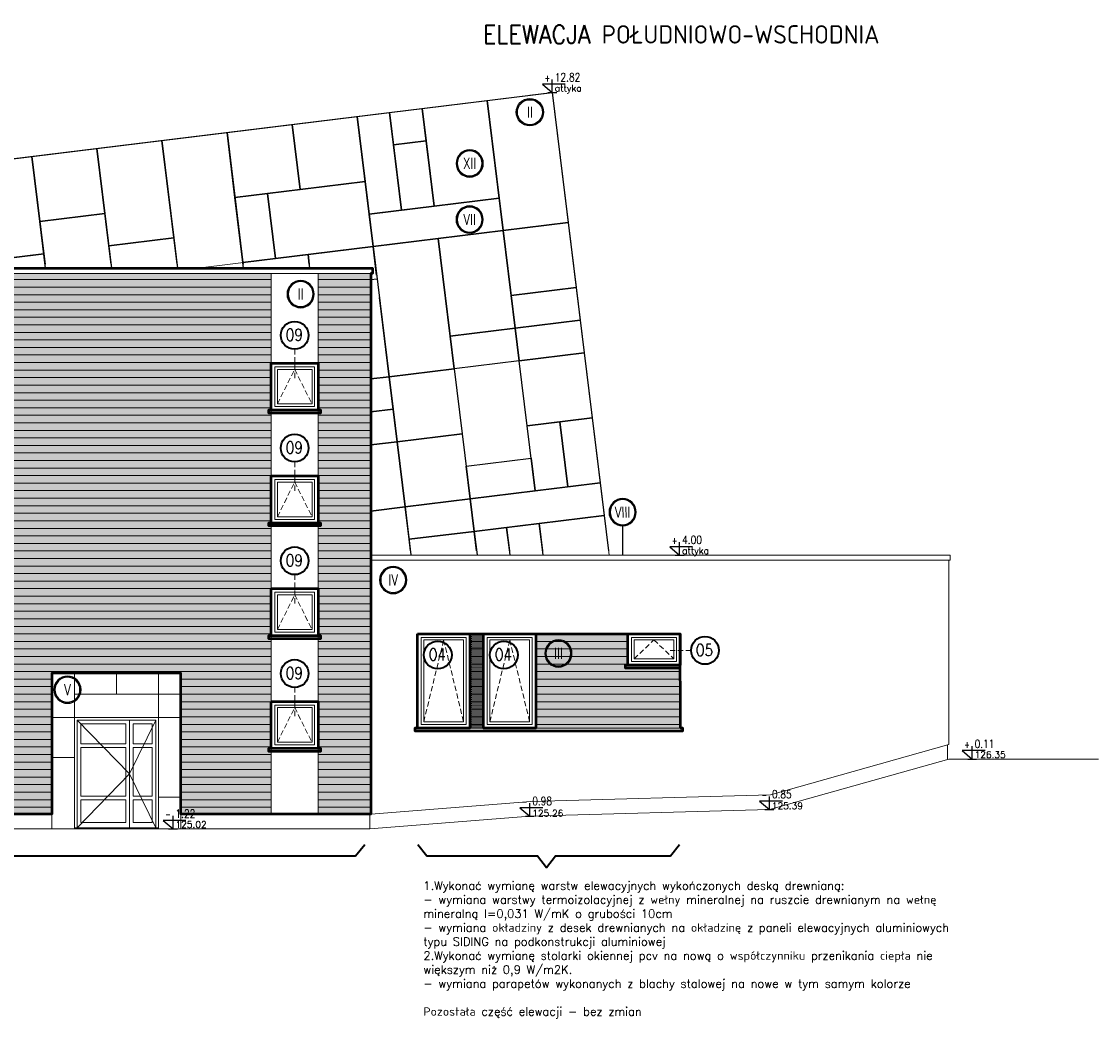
# Model space of a CAD drawing. Header units: inches. Extents: x 27484 to 71626, y -45113 to 39.
# Tile 34 of 256: x 35482 to 37535, y -37851 to -35950. Entities that reach past the tile are written whole.
import ezdxf
from ezdxf.enums import TextEntityAlignment as Align

# ---------------------------------------------------------------- set-up
doc = ezdxf.new("R2010")
doc.units = ezdxf.units.IN
doc.header["$LTSCALE"] = 50
doc.header["$MEASUREMENT"] = 0
for name, pattern in [('ACAD_ISO04W100', [30, 24, -3, 0, -3]), ('CENTER2', [1.125, 0.75, -0.125, 0.125, -0.125]), ('DASHED', [0.75, 0.5, -0.25])]:
    doc.linetypes.add(name, pattern=pattern)
for name, color, linetype in [('0-KOTEW-POZ', 7, 'Continuous'), ('A-DESKI', 33, 'Continuous'), ('A-ele-formatki', 7, 'Continuous'), ('A-OS', 7, 'CENTER2'), ('KOTEW-POZ-OPIS', 2, 'Continuous'), ('KOTEW-POZ-OPIS1', 7, 'Continuous'), ('OPISY', 7, 'Continuous'), ('R-MET-POZ', 7, 'Continuous'), ('R-MET-POZ-OPIS', 2, 'Continuous'), ('R-MET-POZ-OPIS1', 7, 'Continuous'), ('uchylnośc', 7, 'Continuous')]:
    doc.layers.add(name, color=color, linetype=linetype)
for name, color, linetype, lineweight in [('A-ELEWACJE-obrys', 7, 'Continuous', 18), ('A-obwiednia proj.', 4, 'Continuous', 50), ('A-SCIANY', 5, 'Continuous', 18), ('R-MET-OKN', 7, 'Continuous', 35), ('TAB_OPISY', 7, 'Continuous', 25)]:
    doc.layers.add(name, color=color, linetype=linetype, lineweight=lineweight)
doc.styles.add('H35', font='simplex.shx', dxfattribs={"width": 0.9, "height": 35})
doc.styles.add('MET_POZ', font='SIMPLEX')
doc.styles.add('ROMANS', font='simplex.shx', dxfattribs={"width": 0.8, "height": 15})
doc.styles.get("Standard").update_dxf_attribs({"font": 'romans.shx'})
pattern_1 = [(360, (86066.7016, -48905.02), (0.9375, 1.875), [0, -1.875])]
pattern_2 = [(180, (86066.702, -48905.02), (-4e-15, -14.375), [])]

# ---------------------------------------------------------------- blocks, each defined once
blk = doc.blocks.new('A$C45A6739E')
at = {"layer": 'R-MET-OKN'}
blk.add_circle((10.6, -3.4), 52.5, dxfattribs=at)
at = {"layer": 'R-MET-OKN', "style": 'ROMANS', "width": 0.8}
blk.add_attdef('O1', text='', height=45, dxfattribs=at).set_placement((8.3, -24.2), align=Align.CENTER)
blk = doc.blocks.new('OSKA_D')
at = {"linetype": 'Continuous'}
for radius in [25, 23]:
    blk.add_circle((0, -25), radius, dxfattribs=at)
at = {"style": 'ROMANS', "width": 0.8, "flags": 4}
blk.add_attdef('OS', text='', height=20, dxfattribs=at).set_placement((0, -25), align=Align.MIDDLE_CENTER)
blk = doc.blocks.new('M-POZ10')
at = {"layer": '0-KOTEW-POZ'}
blk.add_line((-0.133, 0), (0.133, 0), dxfattribs=at)
blk.add_lwpolyline([(0.392, 0.253), (-0.3, 0.253), (0, 0), (0, 0.393)], dxfattribs=at)
at = {"layer": 'KOTEW-POZ-OPIS', "style": 'MET_POZ', "width": 0.6}
blk.add_attdef('+/-', text='', height=0.2, dxfattribs=at).set_placement((-0.068, 0.334), align=Align.RIGHT)
at = {"layer": 'KOTEW-POZ-OPIS', "style": 'MET_POZ', "width": 0.8}
blk.add_attdef('H', (0.075, 0.334), '', height=0.25, dxfattribs=at)
at = {"layer": 'KOTEW-POZ-OPIS1', "style": 'MET_POZ', "oblique": 5, "width": 0.8}
blk.add_attdef('TXT', text='', height=0.2, dxfattribs=at).set_placement((0.075, 0.629), align=Align.CENTER)
at = {"layer": 'KOTEW-POZ-OPIS1', "style": 'MET_POZ'}
blk.add_attdef('XH', (0.075, 0.031), '', height=0.2, dxfattribs=at)

msp = doc.modelspace()

# ---------------------------------------------------------------- hatches: boundary and pattern name
at = {"layer": 'A-DESKI', "lineweight": 15, "ltscale": 0.4}
h = msp.add_hatch(dxfattribs=at)
h.set_pattern_fill('DOTS', color=256, scale=30, angle=180, style=0)
h.set_pattern_definition(pattern_1)
h.paths.add_polyline_path([(35957.48513, -36695.4379), (35440.48246, -36698.63432), (35440.48246, -36801.11697), (35320.48246, -36801.11697), (34292.58496, -36801.11697), (34292.58496, -37097.11697), (34364.48246, -37097.11697), (35440.48246, -37097.11697), (35440.48246, -37187.11697), (35957.48513, -37187.11697)])
h.paths.add_polyline_path([(35957.48513, -36430.11697), (34292.58496, -36430.11697), (34292.58496, -36621.11697), (34364.48246, -36621.11697), (35440.48246, -36621.11697), (35440.48246, -36698.63432), (35957.48513, -36695.4379)])
h.paths.add_polyline_path([(35539.48246, -37192.11697), (35785.48246, -37192.11697), (35785.48246, -37461.11697), (35957.48513, -37461.11697), (35957.48513, -37187.11697), (35440.48246, -37187.11697), (35440.48246, -37277.11697), (34292.58496, -37277.11697), (34292.58496, -37461.11697), (35539.48246, -37461.11697)])
h.paths.add_polyline_path([(35771.19884, -37472.01952), (35815.07384, -37472.01952), (35815.07384, -37448.39452), (35771.19884, -37448.39452)], flags=9)
h = msp.add_hatch(dxfattribs=at)
h.set_pattern_fill('DOTS', color=256, scale=30, angle=180, style=0)
h.set_pattern_definition(pattern_1)
h.paths.add_polyline_path([(36147.48513, -36430.11697), (36047.48513, -36430.11697), (36047.48513, -36694.88147), (36147.48513, -36694.26321)])
h.paths.add_polyline_path([(36147.48513, -36694.26321), (36047.48513, -36694.88147), (36047.48513, -37187.11697), (36147.48513, -37187.11697)])
h.paths.add_polyline_path([(36147.48513, -37187.11697), (36047.48513, -37187.11697), (36047.48513, -37461.11697), (36147.48513, -37461.11697)])
h = msp.add_hatch(dxfattribs=at)
h.set_pattern_fill('DOTS', color=256, scale=30, angle=180, style=0)
h.set_pattern_definition(pattern_1)
h.paths.add_polyline_path([(36362.48513, -37117.11697), (36336.48513, -37117.11697), (36336.48513, -37297.11697), (36362.48513, -37297.11697)])
h = msp.add_hatch(dxfattribs=at)
h.set_pattern_fill('DOTS', color=256, scale=30, angle=180, style=0)
h.set_pattern_definition(pattern_1)
h.paths.add_polyline_path([(36737.48513, -37177.11697), (36637.48513, -37177.11697), (36637.48513, -37117.11697), (36462.48513, -37117.11697), (36462.48513, -37297.11697), (36737.48513, -37297.11697)])
edge = h.paths.add_edge_path(flags=16)
edge.add_ellipse((36505.24639, -37154.76029), major_axis=(18.35102, -18.35102), ratio=1, start_angle=0, end_angle=360, ccw=False)
edge = h.paths.add_edge_path(flags=0)
edge.add_ellipse((36505.24639, -37154.76029), major_axis=(16.88293, -16.88293), ratio=1, start_angle=0, end_angle=360, ccw=False)
h.paths.add_polyline_path([(36493.77199, -37170.3637), (36516.80762, -37170.29947), (36516.72079, -37139.15689), (36493.68516, -37139.22111)], flags=8)
at = {"layer": 'A-ELEWACJE-obrys', "lineweight": 15, "ltscale": 0.4}
h = msp.add_hatch(dxfattribs=at)
h.set_pattern_fill('ANSI31', color=256, scale=115, angle=315, style=0)
h.set_pattern_definition(pattern_2)
h.paths.add_polyline_path([(35957.48513, -36711.11697), (35440.48246, -36711.11697), (35440.48246, -36801.11697), (35320.48246, -36801.11697), (33421.48246, -36801.11697), (33421.48246, -36621.11697), (35440.48246, -36621.11697), (35440.48246, -36711.11697), (35957.48513, -36711.11697), (35957.48513, -36430.11697), (33015.48246, -36430.11697), (33015.48246, -36930.11697), (33144.98246, -36930.11697), (33144.98246, -36987.11697), (33015.48246, -36987.11697), (33015.48246, -37461.11697), (35539.48246, -37461.11697), (35539.48246, -37192.11697), (35785.48246, -37192.11697), (35785.48246, -37461.11697), (35957.48513, -37461.11697), (35957.48513, -37187.11697), (35440.48246, -37187.11697), (35440.48246, -37277.11697), (33421.48246, -37277.11697), (33421.48246, -37097.11697), (35440.48246, -37097.11697), (35440.48246, -37187.11697), (35957.48513, -37187.11697)])
edge = h.paths.add_edge_path(flags=16)
edge.add_ellipse((33058.24372, -36467.76029), major_axis=(18.35102, -18.35102), ratio=1, start_angle=0, end_angle=360, ccw=False)
edge = h.paths.add_edge_path(flags=0)
edge.add_ellipse((33058.24372, -36467.76029), major_axis=(16.88293, -16.88293), ratio=1, start_angle=0, end_angle=360, ccw=False)
h.paths.add_polyline_path([(33046.76932, -36483.3637), (33069.80495, -36483.29947), (33069.71812, -36452.15689), (33046.68249, -36452.22111)], flags=8)
h.paths.add_polyline_path([(33069.62124, -37472.01952), (33113.49624, -37472.01952), (33113.49624, -37448.39452), (33069.62124, -37448.39452)], flags=9)
h.paths.add_polyline_path([(35771.19884, -37472.01952), (35815.07384, -37472.01952), (35815.07384, -37448.39452), (35771.19884, -37448.39452)], flags=9)
h = msp.add_hatch(dxfattribs=at)
h.set_pattern_fill('ANSI31', color=256, scale=115, angle=315, style=0)
h.set_pattern_definition(pattern_2)
h.paths.add_polyline_path([(36047.48513, -37461.11697), (36147.48513, -37461.11697), (36147.48513, -36430.11697), (36047.48513, -36430.11697)])
h = msp.add_hatch(dxfattribs=at)
h.set_pattern_fill('ANSI31', color=256, scale=115, angle=315, style=0)
h.set_pattern_definition(pattern_2)
h.paths.add_polyline_path([(36637.48513, -37117.11697), (36462.48513, -37117.11697), (36462.48513, -37297.11697), (36737.48513, -37297.11697), (36737.48513, -37177.11697), (36637.48513, -37177.11697)])
h.paths.add_polyline_path([(36362.48513, -37117.11697), (36336.48513, -37117.11697), (36336.48513, -37297.11697), (36362.48513, -37297.11697)])

# ---------------------------------------------------------------- linework, layer by layer
at = {"lineweight": 15, "ltscale": 0.05}
msp.add_line((36493.67091, -36085.03267), (36601.97724, -36967.11697), dxfattribs=at)
at = {"ltscale": 0.1}
msp.add_lwpolyline([(34037.48513, -36386.61436), (36493.67091, -36085.03267), (36601.02826, -36959.38812)], dxfattribs=at)
at = {"layer": 'A-ele-formatki', "ltscale": 0.1}
for points in [[(33992.48513, -36412.38812), (33992.48513, -36392.13966), (36493.67091, -36085.03267), (36601.02826, -36959.38812)], [(35778.23274, -36412.38812), (35749.2613, -36176.43467), (35873.32957, -36161.20101), (35903.7969, -36409.33754)], [(35527.28314, -36419.94496), (35516.35843, -36330.97028), (35640.4267, -36315.73661), (35653.22187, -36419.94496)], [(35652.29401, -36412.38812), (35648.04353, -36377.77074), (35772.1118, -36362.53708), (35779.1606, -36419.94496)], [(36158.6274, -36433.38812), (36151.93344, -36378.87021), (36276.00171, -36363.63654), (36306.46904, -36611.77308), (36182.40078, -36627.00675), (36163.89396, -36476.2808)], [(36030.11019, -36412.38812), (36027.86517, -36394.10388), (36151.93344, -36378.87021), (36158.6274, -36433.38812)], [(36031.03806, -36419.94496), (36027.86517, -36394.10388), (36151.93344, -36378.87021), (36159.55027, -36440.90434), (36147.48513, -36442.38576)], [(36151.93344, -36378.87021), (36182.40078, -36627.00675), (36147.48513, -36631.29385)], [(35400.41655, -36412.38812), (35399.90699, -36408.23808), (35523.97526, -36393.00441), (35526.35528, -36412.38812)], [(35905.09933, -36419.94496), (35903.7969, -36409.33754), (36027.86517, -36394.10388), (36030.11019, -36412.38812)], [(35903.7969, -36409.33754), (35904.17147, -36412.38812)], [(36147.48513, -36631.29385), (36182.40078, -36627.00675), (36190.01761, -36689.04088), (36147.48513, -36694.26321)], [(36147.48513, -36694.26321), (36190.01761, -36689.04088), (36197.63444, -36751.07501), (36147.48513, -36757.23258)], [(36147.48513, -36757.23258), (36197.63444, -36751.07501), (36212.86811, -36875.14328), (36147.48513, -36883.1713)], [(36147.48513, -36883.1713), (36212.86811, -36875.14328), (36224.13994, -36966.94496)], [(36476.0174, -36966.94496), (36468.62428, -36906.73282), (36592.69254, -36891.49916), (36601.02826, -36959.38812)], [(36223.21208, -36959.38812), (36220.48495, -36937.17742), (36344.55321, -36921.94375), (36350.07867, -36966.94496)], [(36349.15082, -36959.38812), (36344.55323, -36921.94375), (36406.58736, -36914.32691), (36412.12018, -36959.38812)], [(36413.04805, -36966.94496), (36406.58736, -36914.32691), (36468.6215, -36906.71008), (36475.08955, -36959.38812)]]:
    msp.add_lwpolyline(points, dxfattribs=at)
for points in [[(36245.53437, -36115.5), (36369.60264, -36100.26633), (36392.45314, -36286.36874), (36268.38488, -36301.60241)], [(36369.60264, -36100.26633), (36493.67091, -36085.03267), (36524.13825, -36333.1692), (36400.06998, -36348.40287)], [(36183.50024, -36123.11684), (36245.53437, -36115.5), (36253.15121, -36177.53414), (36191.11707, -36185.15097)], [(35997.39784, -36145.96734), (36121.4661, -36130.73367), (36136.69977, -36254.80194), (36012.6315, -36270.03561)], [(36144.31661, -36316.83607), (36121.4661, -36130.73367), (36183.50024, -36123.11684), (36206.35074, -36309.21924)], [(35873.32957, -36161.20101), (35997.39784, -36145.96734), (36012.6315, -36270.03561), (35888.56323, -36285.26927)], [(35625.19303, -36191.66834), (35749.2613, -36176.43467), (35772.1118, -36362.53708), (35648.04353, -36377.77074)], [(36206.35074, -36309.21924), (36191.11707, -36185.15097), (36253.15121, -36177.53414), (36268.38488, -36301.60241)], [(35501.12476, -36206.90201), (35625.19303, -36191.66834), (35640.4267, -36315.73661), (35516.35843, -36330.97028)], [(35461.94113, -36400.62125), (35439.09062, -36214.51884), (35501.12476, -36206.90201), (35523.97526, -36393.00441)], [(35965.83104, -36401.72071), (35950.59737, -36277.65244), (36136.69977, -36254.80194), (36151.93344, -36378.87021)], [(35903.7969, -36409.33754), (35888.56323, -36285.26927), (35950.59737, -36277.65244), (35965.83104, -36401.72071)], [(36144.31661, -36316.83607), (36392.45314, -36286.36874), (36400.06998, -36348.40287), (36151.92786, -36378.82472)], [(36276.00171, -36363.63654), (36400.06998, -36348.40287), (36422.92048, -36534.50528), (36298.85221, -36549.73894)], [(36400.06998, -36348.40287), (36524.13825, -36333.1692), (36539.37191, -36457.23747), (36415.30365, -36472.47114)], [(36415.30365, -36472.47114), (36539.37191, -36457.23747), (36546.98875, -36519.27161), (36422.92048, -36534.50528)], [(36422.92048, -36534.50528), (36546.98875, -36519.27161), (36554.60558, -36581.30574), (36430.53731, -36596.53941)], [(36298.85221, -36549.73894), (36422.92048, -36534.50528), (36430.53731, -36596.53941), (36306.46904, -36611.77308)], [(36430.53731, -36596.53941), (36554.60558, -36581.30574), (36569.83925, -36705.37401), (36445.77098, -36720.60768)], [(36182.40078, -36627.00675), (36306.46904, -36611.77308), (36321.70271, -36735.84135), (36197.63444, -36751.07501)], [(36461.00465, -36844.67595), (36445.77098, -36720.60768), (36507.80512, -36712.99084), (36523.03878, -36837.05911)], [(36523.03878, -36837.05911), (36507.80512, -36712.99084), (36569.83925, -36705.37401), (36585.07292, -36829.44228)], [(36197.63444, -36751.07501), (36321.70271, -36735.84135), (36336.93638, -36859.90962), (36212.86811, -36875.14328)], [(36329.31955, -36797.87548), (36453.38782, -36782.64181), (36461.00465, -36844.67595), (36336.93638, -36859.90962)], [(36336.93638, -36859.90962), (36585.07292, -36829.44228), (36592.68975, -36891.47641), (36344.55321, -36921.94375)], [(36212.86811, -36875.14328), (36336.93638, -36859.90962), (36344.55321, -36921.94375), (36220.48495, -36937.17742)]]:
    msp.add_lwpolyline(points, close=True, dxfattribs=at)
at = {"layer": 'A-ELEWACJE-obrys', "ltscale": 5}
for p, q in [((36150.48513, -36420.11697), (33012.48246, -36420.11697)), ((36150.48513, -36430.11697), (33012.48246, -36430.11697)), ((35957.48513, -36430.11697), (35957.48513, -37461.11697)), ((36047.48513, -36430.11697), (36047.48513, -37461.11697)), ((36147.48513, -37461.11697), (36147.48513, -36430.11697)), ((36150.48513, -36430.11697), (36150.48513, -36420.11697)), ((36147.48513, -36967.11697), (37252.48246, -36967.11697)), ((36147.48513, -36977.11697), (37252.48246, -36977.11697)), ((37249.48246, -36977.11697), (37249.48344, -37328.67832)), ((37252.48246, -36967.11697), (37252.48246, -36977.11697)), ((35785.48246, -37192.11697), (35539.48246, -37192.11697)), ((35539.48246, -37192.11697), (35539.48246, -37489.11697)), ((35785.48246, -37489.11697), (35785.48246, -37192.11697)), ((35587.48246, -37282.11697), (35587.48246, -37487.11697)), ((35687.48246, -37487.11697), (35687.48246, -37282.11697)), ((35737.48246, -37282.11697), (35737.48246, -37487.11697)), ((35680.48246, -37327.11697), (35594.48246, -37327.11697)), ((35680.48246, -37334.11697), (35594.48246, -37334.11697)), ((35694.48246, -37327.11697), (35730.48246, -37327.11697)), ((35694.48246, -37334.11697), (35730.48246, -37334.11697)), ((37247.48341, -37329.23995), (37247.48324, -37356.67837)), ((35680.48246, -37427.11697), (35594.48246, -37427.11697)), ((35680.48246, -37434.11697), (35594.48246, -37434.11697)), ((35694.48246, -37427.11697), (35730.48246, -37427.11697)), ((35694.48246, -37434.11697), (35730.48246, -37434.11697)), ((35539.48246, -37461.11697), (33015.48246, -37461.11697)), ((35785.48246, -37461.11697), (36147.48513, -37461.11697)), ((36145.48513, -37489.11697), (36145.48513, -37461.11697)), ((35582.48246, -37487.11697), (35742.48246, -37487.11697))]:
    msp.add_line(p, q, dxfattribs=at)
at = {"layer": 'A-ELEWACJE-obrys', "color": 0, "ltscale": 0.1}
for p, q in [((35582.48246, -37277.11697), (35582.48246, -37192.11697)), ((35662.48513, -37192.11697), (35662.48513, -37232.1362)), ((35742.48246, -37277.11697), (35742.48246, -37192.11697)), ((35582.48246, -37232.1362), (35785.48246, -37232.1362)), ((35582.48246, -37277.11697), (35539.48246, -37277.11697)), ((35742.48246, -37277.11697), (35785.48246, -37277.11697)), ((35582.48246, -37353.11697), (35539.48246, -37353.11697)), ((35785.48246, -37429.11697), (35742.48246, -37429.11697))]:
    msp.add_line(p, q, dxfattribs=at)
at = {"layer": 'A-ELEWACJE-obrys', "ltscale": 5}
for points in [[(36047.48513, -36601.11697), (35957.48513, -36601.11697), (35957.48513, -36691.11697), (36047.48513, -36691.11697)], [(36040.48513, -36608.11697), (35964.48513, -36608.11697), (35964.48513, -36684.11697), (36040.48513, -36684.11697)], [(36047.48513, -36816.11697), (35957.48513, -36816.11697), (35957.48513, -36906.11697), (36047.48513, -36906.11697)], [(36040.48513, -36823.11697), (35964.48513, -36823.11697), (35964.48513, -36899.11697), (36040.48513, -36899.11697)], [(36047.48513, -37031.11697), (35957.48513, -37031.11697), (35957.48513, -37121.11697), (36047.48513, -37121.11697)], [(36040.48513, -37038.11697), (35964.48513, -37038.11697), (35964.48513, -37114.11697), (36040.48513, -37114.11697)], [(36236.48513, -37117.11697), (36336.48513, -37117.11697), (36336.48513, -37297.11697), (36236.48513, -37297.11697)], [(36236.48513, -37117.11697), (36737.48513, -37117.11697), (36737.48513, -37297.11697), (36236.48513, -37297.11697)], [(36243.48513, -37124.11697), (36329.48513, -37124.11697), (36329.48513, -37290.11697), (36243.48513, -37290.11697)], [(36362.48513, -37117.11697), (36462.48513, -37117.11697), (36462.48513, -37297.11697), (36362.48513, -37297.11697)], [(36369.48513, -37124.11697), (36455.48513, -37124.11697), (36455.48513, -37290.11697), (36369.48513, -37290.11697)], [(36737.48513, -37117.11697), (36637.48513, -37117.11697), (36637.48513, -37177.11697), (36737.48513, -37177.11697)], [(36730.48513, -37124.11697), (36644.48513, -37124.11697), (36644.48513, -37170.11697), (36730.48513, -37170.11697)], [(36248.48513, -37129.11697), (36324.48513, -37129.11697), (36324.48513, -37285.11697), (36248.48513, -37285.11697)], [(36374.48513, -37129.11697), (36450.48513, -37129.11697), (36450.48513, -37285.11697), (36374.48513, -37285.11697)], [(36725.48513, -37129.11697), (36649.48513, -37129.11697), (36649.48513, -37165.11697), (36725.48513, -37165.11697)], [(36047.48513, -37246.11697), (35957.48513, -37246.11697), (35957.48513, -37336.11697), (36047.48513, -37336.11697)], [(36040.48513, -37253.11697), (35964.48513, -37253.11697), (35964.48513, -37329.11697), (36040.48513, -37329.11697)]]:
    msp.add_lwpolyline(points, close=True, dxfattribs=at)
at = {"layer": 'A-ELEWACJE-obrys', "ltscale": 5, "elevation": 50.08302}
for points in [[(35969.48513, -36613.11697), (36035.48513, -36613.11697), (36035.48513, -36679.11697), (35969.48513, -36679.11697)], [(35969.48513, -36828.11697), (36035.48513, -36828.11697), (36035.48513, -36894.11697), (35969.48513, -36894.11697)], [(35969.48513, -37043.11697), (36035.48513, -37043.11697), (36035.48513, -37109.11697), (35969.48513, -37109.11697)], [(35969.48513, -37258.11697), (36035.48513, -37258.11697), (36035.48513, -37324.11697), (35969.48513, -37324.11697)]]:
    msp.add_lwpolyline(points, close=True, dxfattribs=at)
at = {"layer": 'A-ELEWACJE-obrys', "ltscale": 5}
for points in [[(35742.48246, -37489.11697), (35742.48246, -37277.11697), (35582.48246, -37277.11697), (35582.48246, -37489.11697)], [(35587.48246, -37282.11697), (35737.48246, -37282.11697)], [(35587.48246, -37487.11697), (35587.48246, -37282.11697), (35737.48246, -37282.11697), (35737.48246, -37487.11697)], [(35587.48246, -37282.11697), (35687.48246, -37384.61697), (35587.48246, -37487.11697)], [(35594.48246, -37327.11697), (35594.48246, -37289.11697), (35680.48246, -37289.11697), (35680.48246, -37327.11697)], [(35737.48246, -37282.11697), (35687.48246, -37384.61697), (35737.48246, -37487.11697)], [(35730.48246, -37327.11697), (35730.48246, -37289.11697), (35694.48246, -37289.11697), (35694.48246, -37327.11697)], [(35594.48246, -37427.11697), (35594.48246, -37334.11697)], [(35680.48246, -37334.11697), (35680.48246, -37427.11697)], [(35694.48246, -37334.11697), (35694.48246, -37427.11697)], [(35730.48246, -37427.11697), (35730.48246, -37334.11697)], [(36147.48513, -37461.11697), (36452.65194, -37437.11697), (36909.61648, -37424.11697), (37249.48344, -37328.67832)], [(35680.48246, -37434.11697), (35680.48246, -37477.11697), (35594.48246, -37477.11697), (35594.48246, -37434.11697)], [(35694.48246, -37434.11697), (35694.48246, -37477.11697), (35730.48246, -37477.11697), (35730.48246, -37434.11697)]]:
    msp.add_lwpolyline(points, dxfattribs=at)
at = {"layer": 'A-obwiednia proj.', "ltscale": 0.1}
for points in [[(33015.48246, -36930.11697), (33015.48246, -36430.11697), (33012.48246, -36430.11697), (33012.48246, -36420.11697), (36150.48513, -36420.11697), (36150.48513, -36430.11697), (36147.48513, -36430.11697), (36147.48513, -37461.11697), (35785.48246, -37461.11697), (35785.48246, -37192.11697), (35539.48246, -37192.11697), (35539.48246, -37461.11697), (33015.48246, -37461.11697), (33015.48246, -36987.11697), (33144.98246, -36987.11697), (33144.98246, -36930.11697), (33015.48246, -36930.11697)], [(35957.48513, -36691.11697), (35952.48513, -36691.11697), (35952.48513, -36696.11697), (36047, -36696.11697), (36047.48513, -36696.11697), (36052.48513, -36696.11697), (36052.48513, -36691.11697), (36047.48513, -36691.11697)], [(35957.48513, -36906.11697), (35952.48513, -36906.11697), (35952.48513, -36911.11697), (36047, -36911.11697), (36047.48513, -36911.11697), (36052.48513, -36911.11697), (36052.48513, -36906.11697), (36047.48513, -36906.11697)], [(35957.48513, -37121.11697), (35952.48513, -37121.11697), (35952.48513, -37126.11697), (36047, -37126.11697), (36047.48513, -37126.11697), (36052.48513, -37126.11697), (36052.48513, -37121.11697), (36047.48513, -37121.11697)], [(36336.48513, -37117.11697), (36736.98424, -37117.11697), (36737.48513, -37297.11697)], [(36637.48513, -37177.11697), (36632.48513, -37177.11697), (36632.48513, -37182.11697), (36737.48513, -37182.11697), (36737.48513, -37177.11697)], [(36236.48513, -37297.11697), (36231.48513, -37297.11697), (36231.48513, -37302.11697), (36737, -37302.11697), (36737.48513, -37302.11697), (36742.48513, -37302.11697), (36742.48513, -37297.11697), (36737.48513, -37297.11697)], [(35957.48513, -37336.11697), (35952.48513, -37336.11697), (35952.48513, -37341.11697), (36047, -37341.11697), (36047.48513, -37341.11697), (36052.48513, -37341.11697), (36052.48513, -37336.11697), (36047.48513, -37336.11697)]]:
    msp.add_lwpolyline(points, dxfattribs=at)
for points in [[(35957.48513, -36601.11697), (36047.48513, -36601.11697), (36047.48513, -36691.11697), (35957.48513, -36691.11697)], [(35957.48513, -36816.11697), (36047.48513, -36816.11697), (36047.48513, -36906.11697), (35957.48513, -36906.11697)], [(35957.48513, -37031.11697), (36047.48513, -37031.11697), (36047.48513, -37121.11697), (35957.48513, -37121.11697)], [(36236.48513, -37117.11697), (36336.48513, -37117.11697), (36336.48513, -37297.11697), (36236.48513, -37297.11697)], [(36362.48513, -37117.11697), (36462.48513, -37117.11697), (36462.48513, -37297.11697), (36362.48513, -37297.11697)], [(36637.48513, -37117.11697), (36737.48513, -37117.11697), (36737.48513, -37177.11697), (36637.48513, -37177.11697)], [(35957.48513, -37246.11697), (36047.48513, -37246.11697), (36047.48513, -37336.11697), (35957.48513, -37336.11697)]]:
    msp.add_lwpolyline(points, close=True, dxfattribs=at)
at = {"layer": 'A-OS', "linetype": 'ACAD_ISO04W100', "ltscale": 5}
msp.add_line((36627.76882, -36911.31552), (36627.76882, -36967.11697), dxfattribs=at)
at = {"layer": 'A-SCIANY'}
msp.add_line((36451.035, -36089.97917), (36492.72193, -36084.86066), dxfattribs=at)
at = {"layer": 'A-SCIANY', "ltscale": 3}
for p, q in [((37249.48246, -37356.11697), (37535.12684, -37356.11697)), ((36145.48513, -37489.11697), (32232.48246, -37489.11697))]:
    msp.add_line(p, q, dxfattribs=at)
msp.add_lwpolyline([(36145.48513, -37489.11697), (36450.65194, -37465.11697), (36907.61648, -37452.11697), (37249.48246, -37356.11697)], dxfattribs=at)
at = {"layer": 'R-MET-OKN', "lineweight": 15, "ltscale": 0.4}
msp.add_line((36027.86517, -36394.10388), (35817.40641, -36419.94496), dxfattribs=at)
at = {"layer": 'R-MET-OKN'}
for points in [[(33026, -37519.05508), (33043.27093, -37541.04603), (34502.72898, -37541.04608), (34520, -37563.03714), (34537.27102, -37541.04609), (36118.62935, -37541.04614), (36135.90036, -37519.05508)], [(36237, -37519.05508), (36254.27093, -37541.04603), (36465.5, -37541.04608), (36482.77102, -37563.03714), (36500.04204, -37541.04609), (36719.22898, -37541.04614), (36736.5, -37519.05508)]]:
    msp.add_lwpolyline(points, dxfattribs=at)
at = {"layer": 'uchylnośc', "linetype": 'DASHED', "lineweight": 15, "ltscale": 0.4}
for p, q in [((36002.48513, -36574.5408), (36002.48513, -36633.1208)), ((36002.48513, -36789.5408), (36002.48513, -36848.1208)), ((36002.48513, -37004.5408), (36002.48513, -37063.1208)), ((36758.24821, -37149.0399, -10.0166), (36718.48246, -37149.0399, -10.0166)), ((36002.48513, -37219.5408), (36002.48513, -37278.1208))]:
    msp.add_line(p, q, dxfattribs=at)
at = {"layer": 'uchylnośc', "linetype": 'DASHED', "lineweight": 15, "ltscale": 0.4, "elevation": 50.08302}
for points in [[(35969.48513, -36679.11697), (36002.48513, -36613.11697), (36035.48513, -36679.11697)], [(35969.48513, -36894.11697), (36002.48513, -36828.11697), (36035.48513, -36894.11697)], [(35969.48513, -37109.11697), (36002.48513, -37043.11697), (36035.48513, -37109.11697)], [(35969.48513, -37324.11697), (36002.48513, -37258.11697), (36035.48513, -37324.11697)]]:
    msp.add_lwpolyline(points, dxfattribs=at)
at = {"layer": 'uchylnośc', "linetype": 'DASHED', "lineweight": 15, "ltscale": 0.4}
for points in [[(36248.48513, -37285.11697), (36286.48513, -37129.11697), (36324.48513, -37285.11697)], [(36374.48513, -37285.11697), (36412.48513, -37129.11697), (36450.48513, -37285.11697)], [(36649.48513, -37165.11697), (36687.48513, -37129.11697), (36725.48513, -37165.11697)]]:
    msp.add_lwpolyline(points, dxfattribs=at)

# ---------------------------------------------------------------- block references
at = {"layer": 'A-OS', "linetype": 'ACAD_ISO04W100', "ltscale": 5, "xscale": 1.038090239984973, "yscale": 1.038090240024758, "zscale": 1.03809024, "rotation": 359.8402543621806}
msp.add_blockref('OSKA_D', (36450.98201, -36096.72383), dxfattribs=at).add_auto_attribs({'OS': 'II'})
at = {"layer": 'A-OS', "linetype": 'ACAD_ISO04W100', "ltscale": 5}
ref = msp.add_blockref('OSKA_D', (36336.07056, -36194.38118), dxfattribs=dict(at, xscale=-1.038090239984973, yscale=1.038090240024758, zscale=1.03809024, rotation=0.1597456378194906))
ref.add_attrib('OS', 'XII', dxfattribs={"layer": '0', "height": 20.761805, "rotation": 0.15974564, "style": 'ROMANS', "width": 0.8, "flags": 4}).set_placement((36336.14292, -36220.33333), align=Align.MIDDLE_CENTER)
ref = msp.add_blockref('OSKA_D', (36335.98565, -36301.42731), dxfattribs=dict(at, xscale=-1.038090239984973, yscale=1.038090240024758, zscale=1.03809024, rotation=0.1597456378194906))
ref.add_attrib('OS', 'VII', dxfattribs={"layer": '0', "height": 20.761805, "rotation": 0.15974564, "style": 'ROMANS', "width": 0.8, "flags": 4}).set_placement((36336.05801, -36327.37946), align=Align.MIDDLE_CENTER)
ref = msp.add_blockref('OSKA_D', (36013.72019, -36443.60164), dxfattribs=dict(at, xscale=-1.038090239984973, yscale=1.038090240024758, zscale=1.03809024, rotation=0.1597456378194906))
ref.add_attrib('OS', 'II', dxfattribs={"layer": '0', "height": 20.761805, "rotation": 0.15974564, "style": 'ROMANS', "width": 0.8, "flags": 4}).set_placement((36013.79255, -36469.5538), align=Align.MIDDLE_CENTER)
ref = msp.add_blockref('OSKA_D', (36627.69646, -36859.41111), dxfattribs=dict(at, xscale=-1.038090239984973, yscale=1.038090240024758, zscale=1.03809024, rotation=0.1597456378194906))
ref.add_attrib('OS', 'VIII', dxfattribs={"layer": '0', "height": 20.761805, "rotation": 0.15974564, "style": 'ROMANS', "width": 0.8, "flags": 4}).set_placement((36627.76882, -36885.36326), align=Align.MIDDLE_CENTER)
ref = msp.add_blockref('OSKA_D', (36190.17403, -36988.80814), dxfattribs=dict(at, xscale=-1.038090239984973, yscale=1.038090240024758, zscale=1.03809024, rotation=0.1597456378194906))
ref.add_attrib('OS', 'IV', dxfattribs={"layer": '0', "height": 20.761805, "rotation": 0.15974564, "style": 'ROMANS', "width": 0.8, "flags": 4}).set_placement((36190.24639, -37014.76029), align=Align.MIDDLE_CENTER)
ref = msp.add_blockref('OSKA_D', (36505.17403, -37128.80814), dxfattribs=dict(at, xscale=-1.038090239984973, yscale=1.038090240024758, zscale=1.03809024, rotation=0.1597456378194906))
ref.add_attrib('OS', 'III', dxfattribs={"layer": '0', "height": 20.761805, "rotation": 0.15974564, "style": 'ROMANS', "width": 0.8, "flags": 4}).set_placement((36505.24639, -37154.76029), align=Align.MIDDLE_CENTER)
ref = msp.add_blockref('OSKA_D', (35568.98153, -37197.98723), dxfattribs=dict(at, xscale=-1.038090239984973, yscale=1.038090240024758, zscale=1.03809024, rotation=0.1597456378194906))
ref.add_attrib('OS', 'V', dxfattribs={"layer": '0', "height": 20.7618, "rotation": 0.15974564, "style": 'ROMANS', "width": 0.8, "flags": 4}).set_placement((35569.05389, -37223.93938), align=Align.MIDDLE_CENTER)
at = {"layer": 'R-MET-POZ'}
ref = msp.add_blockref('M-POZ10', (36493.67091, -36085.03267), dxfattribs=dict(at, xscale=63, yscale=63, zscale=63, rotation=359.9999999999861))
ref.add_attrib('+/-', '+', dxfattribs={"layer": 'R-MET-POZ-OPIS', "height": 12.6, "style": 'MET_POZ', "width": 0.6}).set_placement((36489.36684, -36063.99772), align=Align.RIGHT)
ref.add_attrib('H', '12.82', (36498.40643, -36063.99772), dxfattribs={"layer": 'R-MET-POZ-OPIS', "height": 15.75, "style": 'MET_POZ', "width": 0.8})
ref.add_attrib('XH', 'attyka', (36498.40643, -36083.0778), dxfattribs={"layer": 'R-MET-POZ-OPIS1', "height": 12.6, "style": 'MET_POZ'})
ref = msp.add_blockref('M-POZ10', (36736.42388, -36967.11697), dxfattribs=dict(at, xscale=63, yscale=63, zscale=63, rotation=359.9999999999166))
ref.add_attrib('+/-', '+', dxfattribs={"layer": 'R-MET-POZ-OPIS', "height": 12.6, "style": 'MET_POZ', "width": 0.6}).set_placement((36732.11981, -36946.08202), align=Align.RIGHT)
ref.add_attrib('H', '4.00', (36741.1594, -36946.08202), dxfattribs={"layer": 'R-MET-POZ-OPIS', "height": 15.75, "style": 'MET_POZ', "width": 0.8})
ref.add_attrib('XH', 'attyka', (36741.1594, -36965.16211), dxfattribs={"layer": 'R-MET-POZ-OPIS1', "height": 12.6, "style": 'MET_POZ'})
ref = msp.add_blockref('M-POZ10', (37294.1409, -37356.11697), dxfattribs=dict(at, xscale=63, yscale=63, zscale=63, rotation=359.9999999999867))
ref.add_attrib('+/-', '+', dxfattribs={"layer": 'R-MET-POZ-OPIS', "height": 12.6, "style": 'MET_POZ', "width": 0.6}).set_placement((37289.83683, -37335.08202), align=Align.RIGHT)
ref.add_attrib('H', '0.11', (37298.87642, -37335.08202), dxfattribs={"layer": 'R-MET-POZ-OPIS', "height": 15.75, "style": 'MET_POZ', "width": 0.8})
ref.add_attrib('XH', '126.35', (37298.87642, -37354.16211), dxfattribs={"layer": 'R-MET-POZ-OPIS1', "height": 12.6, "style": 'MET_POZ'})
ref = msp.add_blockref('M-POZ10', (36907.61648, -37452.11697), dxfattribs=dict(at, xscale=63, yscale=63, zscale=63))
ref.add_attrib('+/-', '-', dxfattribs={"layer": 'R-MET-POZ-OPIS', "height": 12.6, "style": 'MET_POZ', "width": 0.6}).set_placement((36903.31241, -37431.08202), align=Align.RIGHT)
ref.add_attrib('H', '0.85', (36912.352, -37431.08202), dxfattribs={"layer": 'R-MET-POZ-OPIS', "height": 15.75, "style": 'MET_POZ', "width": 0.8})
ref.add_attrib('XH', '125.39', (36912.352, -37451.75942), dxfattribs={"layer": 'R-MET-POZ-OPIS1', "height": 12.6, "style": 'MET_POZ'})
ref = msp.add_blockref('M-POZ10', (36450.65194, -37465.11697), dxfattribs=dict(at, xscale=63, yscale=63, zscale=63))
ref.add_attrib('+/-', '-', dxfattribs={"layer": 'R-MET-POZ-OPIS', "height": 12.6, "style": 'MET_POZ', "width": 0.6}).set_placement((36446.34787, -37444.08202), align=Align.RIGHT)
ref.add_attrib('H', '0.98', (36455.38746, -37444.08202), dxfattribs={"layer": 'R-MET-POZ-OPIS', "height": 15.75, "style": 'MET_POZ', "width": 0.8})
ref.add_attrib('XH', '125.26', (36455.38746, -37465.76234), dxfattribs={"layer": 'R-MET-POZ-OPIS1', "height": 12.6, "style": 'MET_POZ'})
ref = msp.add_blockref('M-POZ10', (35770.40082, -37489.11697), dxfattribs=dict(at, xscale=63, yscale=63, zscale=63, rotation=359.9999999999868))
ref.add_attrib('+/-', '-', dxfattribs={"layer": 'R-MET-POZ-OPIS', "height": 12.6, "style": 'MET_POZ', "width": 0.6}).set_placement((35766.09674, -37468.08202), align=Align.RIGHT)
ref.add_attrib('H', '1.22', (35775.13634, -37468.08202), dxfattribs={"layer": 'R-MET-POZ-OPIS', "height": 15.75, "style": 'MET_POZ', "width": 0.8})
ref.add_attrib('XH', '125.02', (35775.13634, -37487.16211), dxfattribs={"layer": 'R-MET-POZ-OPIS1', "height": 12.6, "style": 'MET_POZ'})
at = {"layer": 'uchylnośc', "linetype": 'DASHED', "lineweight": 15, "ltscale": 0.4, "xscale": 0.5040000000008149, "yscale": 0.5040000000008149, "zscale": 0.5040000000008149}
for p, values in [((35997.14163, -36546.38717), {'O1': 'O9'}), ((35997.14163, -36761.38717), {'O1': 'O9'}), ((35997.14163, -36976.38717), {'O1': 'O9'}), ((36779.36472, -37147.34628, -10.0166), {'O1': 'O5'}), ((36269.96273, -37156.02363, -10.0166), {'O1': 'O4'}), ((36395.96273, -37156.02363, -10.0166), {'O1': 'O4'}), ((35997.14163, -37191.38717), {'O1': 'O9'})]:
    msp.add_blockref('A$C45A6739E', p, dxfattribs=at).add_auto_attribs(values)

# ---------------------------------------------------------------- texts
at = {"layer": 'OPISY', "insert": (36247.80072, -37589.57686), "char_height": 16, "width": 1126.1571909, "attachment_point": 1}
msp.add_mtext('1.Wykonać wymianę warstw elewacyjnych wykończonych deską drewnianą:\\P- wymiana warstwy termoizolacyjnej z wełny mineralnej na ruszcie drewnianym na wełnę mineralną l=0,031 W/mK o grubości 10cm \\P- wymiana okładziny z desek drewnianych na okładzinę z paneli elewacyjnych aluminiowych typu SIDING na podkonstrukcji aluminiowej\\P2.Wykonać wymianę stolarki okiennej pcv na nową o współczynniku przenikania ciepła nie większym niż 0,9 W/m2K.\\P- wymiana parapetów wykonanych z blachy stalowej na nowe w tym samym kolorze\\P\\PPozostała część elewacji - bez zmian', dxfattribs=at)
at = {"layer": 'TAB_OPISY', "style": 'H35', "width": 0.9}
msp.add_text('ELEWACJA POŁUDNIOWO-WSCHODNIA', height=35, rotation=0.00000011, dxfattribs=at).set_placement((36361.20715, -35991.80744))

doc.saveas('drawing.dxf')
